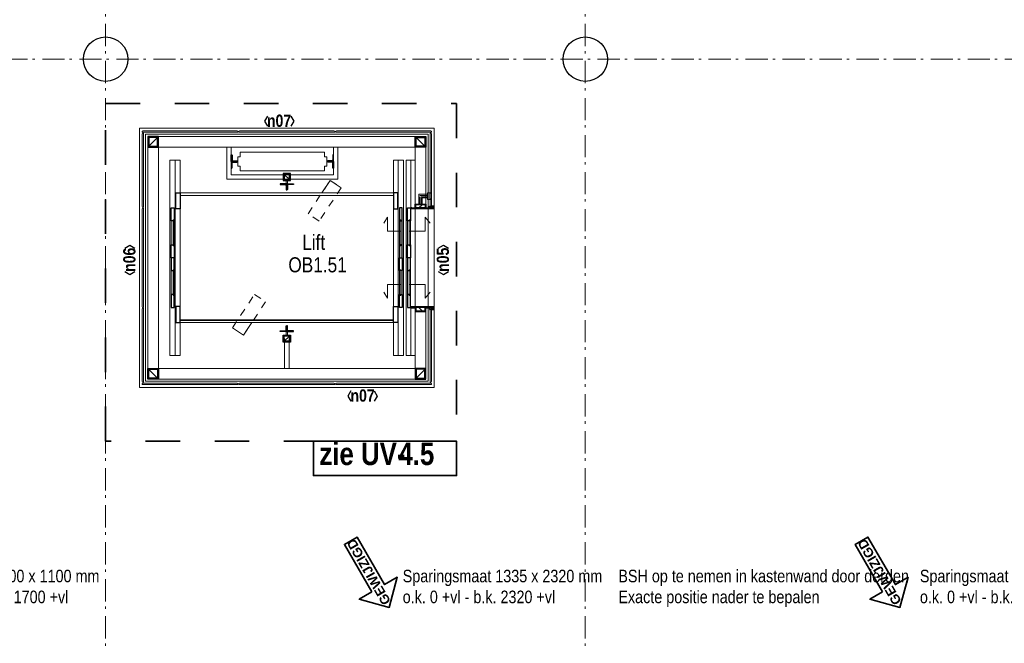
# Model space of a CAD drawing. Header units: millimetres. Extents: x 274611 to 571164, y 158736 to 298905.
# Tile 109 of 172: x 543452 to 554536, y 175357 to 182377. Entities that reach past the tile are written whole.
import ezdxf
from ezdxf.enums import TextEntityAlignment as Align

# ---------------------------------------------------------------- set-up
doc = ezdxf.new("R2010")
doc.units = ezdxf.units.MM
doc.header["$LTSCALE"] = 400
doc.header["$PDMODE"] = 1
doc.header["$PDSIZE"] = 15
for name, pattern in [('STYLE_01', [0.416641, 0.208282, -0.208359]), ('STYLE_06', [1.041641, 0.625, -0.208282, 0.069427, -0.138931]), ('STYLE_21', [0.138889, 0.069444, -0.069444]), ('STYLE_22', [1.944444, 0.972222, -0.972222])]:
    doc.linetypes.add(name, pattern=pattern)
for name, color, linetype, lineweight in [('Binnenkozijnen', 140, 'Continuous', 15), ('Buitenkozijnen', 140, 'Continuous', 15), ('Fragmentaanduiding', 1, 'STYLE_22', 35), ('Kozijnmerken', 43, 'Continuous', 9), ('Lijn-afbreek', 140, 'STYLE_06', 15), ('mat-afdichting', 9, 'Continuous', 5), ('mat-beton (ihwg)', 5, 'Continuous', 25), ('mat-glas-hor', 5, 'Continuous', 15), ('mat-glas-vert', 5, 'Continuous', 15), ('mat-naaldhout', 140, 'Continuous', 15), ('mat-scheidingswand-horizontaal', 5, 'Continuous', 25), ('mat-staal', 5, 'Continuous', 25), ('mat-staal_zink', 140, 'Continuous', 15), ('None', 7, 'Continuous', 9), ('Ruimtenummers', 5, 'Continuous', 25), ('Tekst', 140, 'Continuous', 15), ('Wijzigingspijlen', 43, 'Continuous', 9)]:
    doc.layers.add(name, color=color, linetype=linetype, lineweight=lineweight)
doc.styles.add('Abadi MT Condensed Light', font='txt', dxfattribs={"height": 176.388889})
doc.styles.add('Arial (bold)', font='arialbd.ttf', dxfattribs={"height": 132.291667})
doc.styles.add('Arial Narrow', font='ARIALN.TTF', dxfattribs={"height": 222.25})
doc.styles.add('Arial Narrow (bold)', font='ARIALNB.TTF', dxfattribs={"height": 172.861111})
doc.styles.get("Standard").update_dxf_attribs({"font": 'arial.ttf'})

# ---------------------------------------------------------------- blocks, each defined once
blk = doc.blocks.new('Kolom O 500')
at = {"layer": 'mat-beton (ihwg)', "lineweight": 25}
blk.add_circle((0, 0), 250, dxfattribs=at)
blk = doc.blocks.new('Kozijnmerk 50')
at = {"layer": 'Kozijnmerken', "color": 92, "linetype": 'Continuous', "lineweight": 25}
for points in [[(-132, 51), (-165, -6), (-132, -62)], [(132, 51), (165, -6), (132, -62)]]:
    blk.add_lwpolyline(points, dxfattribs=at)
at = {"layer": 'None', "color": 43, "style": 'Arial Narrow (bold)'}
blk.add_attdef('merk', text='', height=138, dxfattribs=at).set_placement((0, 0), align=Align.MIDDLE_CENTER)
blk = doc.blocks.new('Fragment')
at = {"layer": 'Fragmentaanduiding', "linetype": 'Continuous', "lineweight": 35}
blk.add_lwpolyline([(-774, 197), (838, 197), (838, -190), (-774, -190)], close=True, dxfattribs=at)
at = {"layer": 'Fragmentaanduiding', "insert": (-707, 182), "char_height": 254, "attachment_point": 1, "style": 'Arial Narrow (bold)'}
blk.add_mtext('zie UV-', dxfattribs=at)
at = {"layer": 'Fragmentaanduiding', "style": 'Arial Narrow (bold)'}
blk.add_attdef('Fragment', text='', height=254, dxfattribs=at).set_placement((183, 182), align=Align.TOP_LEFT)
at = {"layer": 'None', "color": 0, "flags": 1}
blk.add_attdef('Detail', (-774, -647), '', height=254, dxfattribs=at)
blk = doc.blocks.new('*X1390')
at = {"layer": 'None', "lineweight": 9}
blk.add_line((-6, -6), (-2, -2), dxfattribs=at)
blk = doc.blocks.new('*U1391')
at = {"layer": 'None', "color": 92, "linetype": 'Continuous', "lineweight": 25, "flags": 128}
blk.add_lwpolyline([(-6, -6), (-6, 14), (-5, 14, -0.4142136), (-3, 12), (-3, 0.5, 0.4142136), (0.5, -3), (12, -3, -0.4142136), (14, -5), (14, -6)], format="xyb", close=True, dxfattribs=at)
at = {"layer": 'None', "color": 92}
blk.add_blockref('*X1390', (0, 0), dxfattribs=at)
blk = doc.blocks.new('*X1312')
at = {"layer": 'None', "lineweight": 9}
blk.add_line((-25, -25), (25, 25), dxfattribs=at)
blk = doc.blocks.new('Kolom [] 120x50')
at = {"layer": 'mat-staal', "lineweight": 25}
for points in [[(-60, 25), (60, 25), (60, -25), (-60, -25)], [(-54, 19), (54, 19), (54, -19), (-54, -19)]]:
    blk.add_lwpolyline(points, close=True, dxfattribs=at)
at = {"layer": 'mat-staal'}
blk.add_blockref('*X1312', (0, 0), dxfattribs=at)
blk = doc.blocks.new('*X1392')
at = {"layer": 'None', "lineweight": 25}
blk.add_line((39727, -21791), (39735, -21783), dxfattribs=at)
blk = doc.blocks.new('*X1393')
at = {"layer": 'None', "lineweight": 9}
for p, q in [((7, 7), (9, 9)), ((-9, -9), (-7, -7))]:
    blk.add_line(p, q, dxfattribs=at)
blk = doc.blocks.new('*U1394')
at = {"layer": 'mat-staal', "lineweight": 25, "flags": 128}
for points in [[(-6.5, 10, 0.4142136), (-10, 6.5), (-10, -6.5, 0.4142136), (-6.5, -10), (6.5, -10, 0.4142136), (10, -6.5), (10, 6.5, 0.4142136), (6.5, 10)], [(-6.5, 7, 0.4142136), (-7, 6.5), (-7, -6.5, 0.4142136), (-6.5, -7), (6.5, -7, 0.4142136), (7, -6.5), (7, 6.5, 0.4142136), (6.5, 7)]]:
    blk.add_lwpolyline(points, format="xyb", close=True, dxfattribs=at)
at = {"layer": 'mat-staal'}
blk.add_blockref('*X1393', (0, 0), dxfattribs=at)
blk = doc.blocks.new('*U1395')
at = {"layer": 'None', "color": 43, "linetype": 'STYLE_21', "lineweight": 9}
for p, q in [((39683, -21782), (39681, -21780)), ((39686, -21782), (39688, -21780))]:
    blk.add_line(p, q, dxfattribs=at)
at = {"layer": 'None', "color": 43, "linetype": 'Continuous', "lineweight": 9}
blk.add_line((39688, -21780), (39681, -21780), dxfattribs=at)
at = {"layer": 'None', "color": 43, "linetype": 'STYLE_21', "lineweight": 9}
blk.add_lwpolyline([(39686, -21791), (39686, -21782), (39683, -21782), (39683, -21791)], close=True, dxfattribs=at)
blk = doc.blocks.new('*U1396')
at = {"layer": 'None', "color": 43, "linetype": 'STYLE_21', "lineweight": 9}
for p, q in [((39725, -21761), (39722, -21759)), ((39727, -21761), (39730, -21759))]:
    blk.add_line(p, q, dxfattribs=at)
at = {"layer": 'None', "color": 43, "linetype": 'Continuous', "lineweight": 9}
blk.add_line((39730, -21759), (39722, -21759), dxfattribs=at)
at = {"layer": 'None', "color": 43, "linetype": 'STYLE_21', "lineweight": 9}
blk.add_lwpolyline([(39727, -21791), (39727, -21761), (39725, -21761), (39725, -21791)], close=True, dxfattribs=at)
blk = doc.blocks.new('*X1397')
at = {"layer": 'None', "lineweight": 5}
blk.add_line((39700, -21773), (39700, -20946), dxfattribs=at)
blk = doc.blocks.new('*U1398')
at = {"layer": 'None', "color": 43, "linetype": 'STYLE_01', "lineweight": 9}
for p, q in [((39716, -21613), (39696, -21613)), ((39716, -21688), (39696, -21688))]:
    blk.add_line(p, q, dxfattribs=at)
at = {"layer": 'None', "color": 140, "linetype": 'Continuous', "lineweight": 15}
for p, q in [((39696, -21688), (39696, -21613)), ((39716, -21688), (39716, -21613))]:
    blk.add_line(p, q, dxfattribs=at)
blk.add_lwpolyline([(39696, -21688), (39668, -21688), (39668, -21613), (39696, -21613)], dxfattribs=at)
blk = doc.blocks.new('*U1399')
at = {"layer": 'mat-glas-hor', "color": 92, "lineweight": 25}
for points in [[(39446, -21930), (39446, -21785), (39478, -21785), (39478, -21930)], [(39446, -22345), (39446, -22200), (39478, -22200), (39478, -22345)]]:
    blk.add_lwpolyline(points, close=True, dxfattribs=at)
at = {"layer": 'mat-glas-vert', "lineweight": 15}
blk.add_lwpolyline([(39465, -21920), (39465, -22210), (39477, -22210), (39477, -21920)], close=True, dxfattribs=at)
at = {"layer": 'None', "color": 43, "linetype": 'Continuous', "lineweight": 9}
for p, q in [((39446, -21930), (39446, -22200)), ((39478, -21930), (39478, -22200))]:
    blk.add_line(p, q, dxfattribs=at)
blk = doc.blocks.new('*U1400')
at = {"layer": 'Binnenkozijnen', "color": 43, "linetype": 'STYLE_01', "lineweight": 9}
blk.add_lwpolyline([(37599, -23216), (37474, -23133), (37722, -22758), (37847, -22840)], close=True, dxfattribs=at)
at = {"layer": 'Binnenkozijnen', "color": 43, "linetype": 'Continuous', "lineweight": 9}
blk.add_lwpolyline([(37512, -23075), (37474, -23133), (37599, -23216), (37692, -23075)], dxfattribs=at)
blk = doc.blocks.new('*U1401')
at = {"layer": 'Binnenkozijnen', "color": 43, "linetype": 'STYLE_01', "lineweight": 9}
blk.add_lwpolyline([(38574, -21474), (38699, -21557), (38450, -21932), (38325, -21850)], close=True, dxfattribs=at)
at = {"layer": 'Binnenkozijnen', "color": 43, "linetype": 'Continuous', "lineweight": 9}
blk.add_lwpolyline([(38660, -21615), (38699, -21557), (38574, -21474), (38480, -21615)], dxfattribs=at)
blk = doc.blocks.new('*X1402')
at = {"layer": 'None', "lineweight": 5}
blk.add_line((39286, -23050), (36886, -23050), dxfattribs=at)
blk = doc.blocks.new('*X354')
at = {"layer": 'None', "lineweight": 9}
blk.add_line((-60, -60), (60, 60), dxfattribs=at)
blk = doc.blocks.new('Kolom [] 120')
at = {"layer": 'mat-staal', "lineweight": 25}
for points in [[(-60, 60), (60, 60), (60, -60), (-60, -60)], [(-50, 50), (50, 50), (50, -50), (-50, -50)]]:
    blk.add_lwpolyline(points, close=True, dxfattribs=at)
at = {"layer": 'mat-staal'}
blk.add_blockref('*X354', (0, 0), dxfattribs=at)
blk = doc.blocks.new('*U1403')
at = {"layer": 'mat-glas-hor', "color": 92, "lineweight": 25}
for points in [[(39386, -21930), (39386, -21785), (39354, -21785), (39354, -21930)], [(39386, -22345), (39386, -22200), (39354, -22200), (39354, -22345)]]:
    blk.add_lwpolyline(points, close=True, dxfattribs=at)
at = {"layer": 'mat-glas-vert', "lineweight": 15}
blk.add_lwpolyline([(39368, -21920), (39368, -22210), (39356, -22210), (39356, -21920)], close=True, dxfattribs=at)
at = {"layer": 'None', "color": 43, "linetype": 'Continuous', "lineweight": 9}
for p, q in [((39354, -21930), (39354, -22200)), ((39386, -21930), (39386, -22200))]:
    blk.add_line(p, q, dxfattribs=at)
blk = doc.blocks.new('*X1404')
at = {"layer": 'None', "lineweight": 9}
blk.add_line((-6, -6), (-2, -2), dxfattribs=at)
blk = doc.blocks.new('*U1405')
at = {"layer": 'None', "color": 92, "linetype": 'Continuous', "lineweight": 25, "flags": 128}
blk.add_lwpolyline([(-6, -6), (-6, 14), (-5, 14, -0.4142136), (-3, 12), (-3, 0.5, 0.4142136), (0.5, -3), (12, -3, -0.4142136), (14, -5), (14, -6)], format="xyb", close=True, dxfattribs=at)
at = {"layer": 'None', "color": 92}
blk.add_blockref('*X1404', (0, 0), dxfattribs=at)
blk = doc.blocks.new('*X1406')
at = {"layer": 'None', "lineweight": 9}
for p, q in [((7, 7), (9, 9)), ((-9, -9), (-7, -7))]:
    blk.add_line(p, q, dxfattribs=at)
blk = doc.blocks.new('*U1407')
at = {"layer": 'mat-staal', "lineweight": 25, "flags": 128}
for points in [[(-6.5, 10, 0.4142136), (-10, 6.5), (-10, -6.5, 0.4142136), (-6.5, -10), (6.5, -10, 0.4142136), (10, -6.5), (10, 6.5, 0.4142136), (6.5, 10)], [(-6.5, 7, 0.4142136), (-7, 6.5), (-7, -6.5, 0.4142136), (-6.5, -7), (6.5, -7, 0.4142136), (7, -6.5), (7, 6.5, 0.4142136), (6.5, 7)]]:
    blk.add_lwpolyline(points, format="xyb", close=True, dxfattribs=at)
at = {"layer": 'mat-staal'}
blk.add_blockref('*X1406', (0, 0), dxfattribs=at)
blk = doc.blocks.new('*U1408')
at = {"layer": 'None', "color": 43, "linetype": 'STYLE_21', "lineweight": 9}
for p, q in [((39683, -22907), (39681, -22910)), ((39686, -22907), (39688, -22910))]:
    blk.add_line(p, q, dxfattribs=at)
at = {"layer": 'None', "color": 43, "linetype": 'Continuous', "lineweight": 9}
blk.add_line((39688, -22910), (39681, -22910), dxfattribs=at)
at = {"layer": 'None', "color": 43, "linetype": 'STYLE_21', "lineweight": 9}
blk.add_lwpolyline([(39686, -22899), (39686, -22907), (39683, -22907), (39683, -22899)], close=True, dxfattribs=at)
blk = doc.blocks.new('*U1409')
at = {"layer": 'None', "color": 43, "linetype": 'STYLE_21', "lineweight": 9}
for p, q in [((39725, -22928), (39722, -22931)), ((39727, -22928), (39730, -22931))]:
    blk.add_line(p, q, dxfattribs=at)
at = {"layer": 'None', "color": 43, "linetype": 'Continuous', "lineweight": 9}
blk.add_line((39730, -22931), (39722, -22931), dxfattribs=at)
at = {"layer": 'None', "color": 43, "linetype": 'STYLE_21', "lineweight": 9}
blk.add_lwpolyline([(39727, -22899), (39727, -22928), (39725, -22928), (39725, -22899)], close=True, dxfattribs=at)
blk = doc.blocks.new('*X1410')
at = {"layer": 'None', "lineweight": 5}
blk.add_line((39700, -23744), (39700, -22917), dxfattribs=at)
blk = doc.blocks.new('*U1411')
at = {"layer": 'mat-glas-hor', "color": 92, "lineweight": 25}
for points in [[(39446, -22345), (39446, -22490), (39478, -22490), (39478, -22345)], [(39446, -22760), (39446, -22905), (39478, -22905), (39478, -22760)]]:
    blk.add_lwpolyline(points, close=True, dxfattribs=at)
at = {"layer": 'mat-glas-vert', "lineweight": 15}
blk.add_lwpolyline([(39465, -22770), (39465, -22480), (39477, -22480), (39477, -22770)], close=True, dxfattribs=at)
at = {"layer": 'None', "color": 43, "linetype": 'Continuous', "lineweight": 9}
for p, q in [((39446, -22760), (39446, -22490)), ((39478, -22760), (39478, -22490))]:
    blk.add_line(p, q, dxfattribs=at)
blk = doc.blocks.new('*U1412')
at = {"layer": 'mat-glas-hor', "color": 92, "lineweight": 25}
for points in [[(39386, -22345), (39386, -22490), (39354, -22490), (39354, -22345)], [(39386, -22760), (39386, -22905), (39354, -22905), (39354, -22760)]]:
    blk.add_lwpolyline(points, close=True, dxfattribs=at)
at = {"layer": 'mat-glas-vert', "lineweight": 15}
blk.add_lwpolyline([(39368, -22770), (39368, -22480), (39356, -22480), (39356, -22770)], close=True, dxfattribs=at)
at = {"layer": 'None', "color": 43, "linetype": 'Continuous', "lineweight": 9}
for p, q in [((39354, -22760), (39354, -22490)), ((39386, -22760), (39386, -22490))]:
    blk.add_line(p, q, dxfattribs=at)
blk = doc.blocks.new('*U1413')
at = {"layer": 'mat-glas-hor', "color": 92, "lineweight": 25}
for points in [[(36786, -21930), (36786, -21785), (36818, -21785), (36818, -21930)], [(36786, -22345), (36786, -22200), (36818, -22200), (36818, -22345)]]:
    blk.add_lwpolyline(points, close=True, dxfattribs=at)
at = {"layer": 'mat-glas-vert', "lineweight": 15}
blk.add_lwpolyline([(36805, -21920), (36805, -22210), (36817, -22210), (36817, -21920)], close=True, dxfattribs=at)
at = {"layer": 'None', "color": 43, "linetype": 'Continuous', "lineweight": 9}
for p, q in [((36786, -21930), (36786, -22200)), ((36818, -21930), (36818, -22200))]:
    blk.add_line(p, q, dxfattribs=at)
blk = doc.blocks.new('*U1414')
at = {"layer": 'mat-glas-hor', "color": 92, "lineweight": 25}
for points in [[(36786, -22345), (36786, -22490), (36818, -22490), (36818, -22345)], [(36786, -22760), (36786, -22905), (36818, -22905), (36818, -22760)]]:
    blk.add_lwpolyline(points, close=True, dxfattribs=at)
at = {"layer": 'mat-glas-vert', "lineweight": 15}
blk.add_lwpolyline([(36805, -22770), (36805, -22480), (36817, -22480), (36817, -22770)], close=True, dxfattribs=at)
at = {"layer": 'None', "color": 43, "linetype": 'Continuous', "lineweight": 9}
for p, q in [((36786, -22760), (36786, -22490)), ((36818, -22760), (36818, -22490))]:
    blk.add_line(p, q, dxfattribs=at)
blk = doc.blocks.new('*U1415')
at = {"layer": 'None', "color": 140, "linetype": 'Continuous', "lineweight": 15}
blk.add_lwpolyline([(37562, -21208), (37562, -21156), (38511, -21156), (38511, -21208), (38536, -21208), (38536, -21313), (38511, -21313), (38511, -21366), (37562, -21366), (37562, -21313), (37536, -21313), (37536, -21208)], close=True, dxfattribs=at)
blk = doc.blocks.new('*X1416')
at = {"layer": 'None', "lineweight": 9}
blk.add_line((-18, -18), (-9, -9), dxfattribs=at)
blk = doc.blocks.new('*U1417')
at = {"layer": 'None', "color": 92, "linetype": 'Continuous', "lineweight": 25, "flags": 128}
blk.add_lwpolyline([(-17.8, -22.8), (-17.8, 52.2), (-13.8, 52.2, -0.4142136), (-9.8, 48.2), (-9.8, -6.8, 0.4142136), (-1.8, -14.8), (43.2, -14.8, -0.4142136), (47.2, -18.8), (47.2, -22.8)], format="xyb", close=True, dxfattribs=at)
at = {"layer": 'None', "color": 92}
blk.add_blockref('*X1416', (0, 0), dxfattribs=at)
blk = doc.blocks.new('*X1418')
at = {"layer": 'None', "lineweight": 9}
blk.add_line((-18, -18), (-9, -9), dxfattribs=at)
blk = doc.blocks.new('*U1419')
at = {"layer": 'None', "color": 92, "linetype": 'Continuous', "lineweight": 25, "flags": 128}
blk.add_lwpolyline([(-17.8, -22.8), (-17.8, 52.2), (-13.8, 52.2, -0.4142136), (-9.8, 48.2), (-9.8, -6.8, 0.4142136), (-1.8, -14.8), (43.2, -14.8, -0.4142136), (47.2, -18.8), (47.2, -22.8)], format="xyb", close=True, dxfattribs=at)
at = {"layer": 'None', "color": 92}
blk.add_blockref('*X1418', (0, 0), dxfattribs=at)
blk = doc.blocks.new('*U1420')
at = {"layer": 'mat-staal', "xscale": -1}
blk.add_blockref('*U1417', (38593, -21238), dxfattribs=at)
at = {"layer": 'mat-staal', "rotation": 179.9999976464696}
blk.add_blockref('*U1419', (38593, -21284), dxfattribs=at)
blk = doc.blocks.new('*U1421')
at = {"layer": 'mat-staal'}
blk.add_blockref('*U1420', (0, 0), dxfattribs=at)
blk = doc.blocks.new('*X1422')
at = {"layer": 'None', "lineweight": 9}
blk.add_line((-18, -18), (-9, -9), dxfattribs=at)
blk = doc.blocks.new('*U1423')
at = {"layer": 'None', "color": 92, "linetype": 'Continuous', "lineweight": 25, "flags": 128}
blk.add_lwpolyline([(-17.8, -22.8), (-17.8, 52.2), (-13.8, 52.2, -0.4142136), (-9.8, 48.2), (-9.8, -6.8, 0.4142136), (-1.8, -14.8), (43.2, -14.8, -0.4142136), (47.2, -18.8), (47.2, -22.8)], format="xyb", close=True, dxfattribs=at)
at = {"layer": 'None', "color": 92}
blk.add_blockref('*X1422', (0, 0), dxfattribs=at)
blk = doc.blocks.new('*X1424')
at = {"layer": 'None', "lineweight": 9}
blk.add_line((-18, -18), (-9, -9), dxfattribs=at)
blk = doc.blocks.new('*U1425')
at = {"layer": 'None', "color": 92, "linetype": 'Continuous', "lineweight": 25, "flags": 128}
blk.add_lwpolyline([(-17.8, -22.8), (-17.8, 52.2), (-13.8, 52.2, -0.4142136), (-9.8, 48.2), (-9.8, -6.8, 0.4142136), (-1.8, -14.8), (43.2, -14.8, -0.4142136), (47.2, -18.8), (47.2, -22.8)], format="xyb", close=True, dxfattribs=at)
at = {"layer": 'None', "color": 92}
blk.add_blockref('*X1424', (0, 0), dxfattribs=at)
blk = doc.blocks.new('*U1426')
at = {"layer": 'mat-staal', "rotation": 359.9999976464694}
blk.add_blockref('*U1423', (37479, -21238), dxfattribs=at)
at = {"layer": 'mat-staal', "xscale": -1, "rotation": 179.9999999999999}
blk.add_blockref('*U1425', (37479, -21284), dxfattribs=at)
blk = doc.blocks.new('*U1427')
at = {"layer": 'mat-staal'}
blk.add_blockref('*U1426', (0, 0), dxfattribs=at)
blk = doc.blocks.new('*X1428')
at = {"layer": 'None', "lineweight": 9}
blk.add_line((-18, -18), (-9, -9), dxfattribs=at)
blk = doc.blocks.new('*U1429')
at = {"layer": 'None', "color": 92, "linetype": 'Continuous', "lineweight": 25, "flags": 128}
blk.add_lwpolyline([(-17.8, -22.8), (-17.8, 52.2), (-13.8, 52.2, -0.4142136), (-9.8, 48.2), (-9.8, -6.8, 0.4142136), (-1.8, -14.8), (43.2, -14.8, -0.4142136), (47.2, -18.8), (47.2, -22.8)], format="xyb", close=True, dxfattribs=at)
at = {"layer": 'None', "color": 92}
blk.add_blockref('*X1428', (0, 0), dxfattribs=at)
blk = doc.blocks.new('*X1430')
at = {"layer": 'None', "lineweight": 9}
blk.add_line((-18, -18), (-9, -9), dxfattribs=at)
blk = doc.blocks.new('*U1431')
at = {"layer": 'None', "color": 92, "linetype": 'Continuous', "lineweight": 25, "flags": 128}
blk.add_lwpolyline([(-17.8, -22.8), (-17.8, 52.2), (-13.8, 52.2, -0.4142136), (-9.8, 48.2), (-9.8, -6.8, 0.4142136), (-1.8, -14.8), (43.2, -14.8, -0.4142136), (47.2, -18.8), (47.2, -22.8)], format="xyb", close=True, dxfattribs=at)
at = {"layer": 'None', "color": 92}
blk.add_blockref('*X1430', (0, 0), dxfattribs=at)
blk = doc.blocks.new('*U1432')
at = {"layer": 'mat-staal', "xscale": -1, "rotation": 90.00000235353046}
blk.add_blockref('*U1431', (38063, -21532), dxfattribs=at)
at = {"layer": 'mat-staal', "rotation": 270}
blk.add_blockref('*U1429', (38109, -21532), dxfattribs=at)
blk = doc.blocks.new('*U1433')
at = {"layer": 'mat-staal'}
blk.add_blockref('*U1432', (0, 0), dxfattribs=at)
blk = doc.blocks.new('*X356')
at = {"layer": 'None', "lineweight": 9}
blk.add_line((-40, -40), (40, 40), dxfattribs=at)
blk = doc.blocks.new('Kolom [] 080')
at = {"layer": 'mat-staal', "lineweight": 25}
for points in [[(-40, 40), (40, 40), (40, -40), (-40, -40)], [(-30, 30), (30, 30), (30, -30), (-30, -30)]]:
    blk.add_lwpolyline(points, close=True, dxfattribs=at)
at = {"layer": 'mat-staal'}
blk.add_blockref('*X356', (0, 0), dxfattribs=at)
blk = doc.blocks.new('*U1434')
at = {"layer": 'None', "color": 43, "linetype": 'Continuous', "lineweight": 9}
blk.add_lwpolyline([(38078, -21475), (38094, -21475), (38094, -21514), (38078, -21514)], close=True, dxfattribs=at)
at = {"layer": 'Lijn-afbreek', "color": 7, "xscale": -1}
blk.add_blockref('Kolom [] 080', (38086, -21435), dxfattribs=at)
at = {"layer": 'mat-staal'}
blk.add_blockref('*U1433', (0, 0), dxfattribs=at)
blk = doc.blocks.new('*U1435')
at = {"layer": 'None', "color": 140, "linetype": 'Continuous', "lineweight": 15}
blk.add_lwpolyline([(37562, -21208), (37562, -21156), (38511, -21156), (38511, -21208), (38536, -21208), (38536, -21313), (38511, -21313), (38511, -21366), (37562, -21366), (37562, -21313), (37536, -21313), (37536, -21208)], close=True, dxfattribs=at)
blk = doc.blocks.new('*X1436')
at = {"layer": 'None', "lineweight": 9}
blk.add_line((-18, -18), (-9, -9), dxfattribs=at)
blk = doc.blocks.new('*U1437')
at = {"layer": 'None', "color": 92, "linetype": 'Continuous', "lineweight": 25, "flags": 128}
blk.add_lwpolyline([(-17.8, -22.8), (-17.8, 52.2), (-13.8, 52.2, -0.4142136), (-9.8, 48.2), (-9.8, -6.8, 0.4142136), (-1.8, -14.8), (43.2, -14.8, -0.4142136), (47.2, -18.8), (47.2, -22.8)], format="xyb", close=True, dxfattribs=at)
at = {"layer": 'None', "color": 92}
blk.add_blockref('*X1436', (0, 0), dxfattribs=at)
blk = doc.blocks.new('*X1438')
at = {"layer": 'None', "lineweight": 9}
blk.add_line((-18, -18), (-9, -9), dxfattribs=at)
blk = doc.blocks.new('*U1439')
at = {"layer": 'None', "color": 92, "linetype": 'Continuous', "lineweight": 25, "flags": 128}
blk.add_lwpolyline([(-17.8, -22.8), (-17.8, 52.2), (-13.8, 52.2, -0.4142136), (-9.8, 48.2), (-9.8, -6.8, 0.4142136), (-1.8, -14.8), (43.2, -14.8, -0.4142136), (47.2, -18.8), (47.2, -22.8)], format="xyb", close=True, dxfattribs=at)
at = {"layer": 'None', "color": 92}
blk.add_blockref('*X1438', (0, 0), dxfattribs=at)
blk = doc.blocks.new('*U1440')
at = {"layer": 'mat-staal', "rotation": 89.99999304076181}
blk.add_blockref('*U1439', (38063, -23158), dxfattribs=at)
at = {"layer": 'mat-staal', "xscale": -1, "rotation": 269.9999953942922}
blk.add_blockref('*U1437', (38109, -23158), dxfattribs=at)
blk = doc.blocks.new('*U1441')
at = {"layer": 'mat-staal'}
blk.add_blockref('*U1440', (0, 0), dxfattribs=at)
blk = doc.blocks.new('*U1442')
at = {"layer": 'None', "color": 43, "linetype": 'Continuous', "lineweight": 9}
blk.add_lwpolyline([(38078, -23215), (38094, -23215), (38094, -23176), (38078, -23176)], close=True, dxfattribs=at)
at = {"layer": 'Lijn-afbreek', "color": 7, "rotation": 179.9999953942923}
blk.add_blockref('Kolom [] 080', (38086, -23255), dxfattribs=at)
at = {"layer": 'mat-staal'}
blk.add_blockref('*U1441', (0, 0), dxfattribs=at)
blk = doc.blocks.new('*U1443')
at = {"layer": 'Binnenkozijnen', "color": 140, "linetype": 'Continuous', "lineweight": 15}
for p, q in [((36641, -20980), (39531, -20980)), ((36521, -23590), (36521, -21100)), ((36641, -21100), (39531, -21100)), ((36641, -23590), (36641, -21100)), ((39531, -21100), (39531, -21795)), ((39651, -21100), (39651, -21795)), ((39531, -23590), (39531, -22895)), ((39651, -23590), (39651, -22895)), ((36641, -23590), (39531, -23590)), ((36641, -23710), (39531, -23710))]:
    blk.add_line(p, q, dxfattribs=at)
at = {"layer": 'Binnenkozijnen', "color": 8, "linetype": 'Continuous', "lineweight": 5}
for p, q in [((37411, -21100), (37411, -21460)), ((37411, -21100), (37461, -21100)), ((37461, -21100), (37461, -21410)), ((38661, -21100), (38611, -21100)), ((38611, -21410), (38611, -21100)), ((38661, -21460), (38661, -21100)), ((37411, -21460), (38661, -21460)), ((37461, -21410), (38611, -21410)), ((38061, -23590), (38061, -23255)), ((38111, -23590), (38111, -23255)), ((38111, -23590), (38061, -23590))]:
    blk.add_line(p, q, dxfattribs=at)
at = {"layer": 'mat-afdichting', "lineweight": 5}
for points in [[(39696, -21763), (39719, -21763), (39719, -21783), (39696, -21783)], [(39696, -22907), (39719, -22907), (39719, -22927), (39696, -22927)]]:
    blk.add_lwpolyline(points, close=True, dxfattribs=at)
at = {"layer": 'mat-glas-hor', "lineweight": 15}
for points in [[(37528, -20917), (37536, -20920), (37536, -20930), (37528, -20933), (36466, -20933), (36458, -20930), (36458, -20920), (36466, -20917)], [(37555, -20917), (37547, -20920), (37547, -20930), (37555, -20933), (38617, -20933), (38625, -20930), (38625, -20920), (38617, -20917)], [(38644, -20917), (38636, -20920), (38636, -20930), (38644, -20933), (39706, -20933), (39714, -20930), (39714, -20920), (39706, -20917)], [(36886, -21645), (39286, -21645), (39286, -21615), (36886, -21615)], [(36886, -23045), (39286, -23045), (39286, -23075), (36886, -23075)], [(37528, -23773), (37536, -23770), (37536, -23760), (37528, -23757), (36466, -23757), (36458, -23760), (36458, -23770), (36466, -23773)], [(37555, -23773), (37547, -23770), (37547, -23760), (37555, -23757), (38617, -23757), (38625, -23760), (38625, -23770), (38617, -23773)], [(38644, -23773), (38636, -23770), (38636, -23760), (38644, -23757), (39706, -23757), (39714, -23760), (39714, -23770), (39706, -23773)]]:
    blk.add_lwpolyline(points, close=True, dxfattribs=at)
at = {"layer": 'mat-glas-vert', "lineweight": 15}
for points in [[(36458, -21768), (36461, -21776), (36471, -21776), (36474, -21768), (36474, -20951), (36471, -20943), (36461, -20943), (36458, -20951)], [(39714, -21768), (39711, -21776), (39701, -21776), (39698, -21768), (39698, -20951), (39701, -20943), (39711, -20943), (39714, -20951)], [(36458, -22896), (36461, -22904), (36471, -22904), (36474, -22896), (36474, -21794), (36471, -21786), (36461, -21786), (36458, -21794)], [(36458, -22922), (36461, -22914), (36471, -22914), (36474, -22922), (36474, -23739), (36471, -23747), (36461, -23747), (36458, -23739)], [(39714, -22922), (39711, -22914), (39701, -22914), (39698, -22922), (39698, -23739), (39701, -23747), (39711, -23747), (39714, -23739)]]:
    blk.add_lwpolyline(points, close=True, dxfattribs=at)
at = {"layer": 'mat-glas-vert', "color": 43, "linetype": 'STYLE_21', "lineweight": 9, "flags": 128}
for points in [[(39698, -21615), (39701, -21618), (39711, -21618), (39714, -21615)], [(39711, -21683), (39701, -21683), (39698, -21686)], [(39714, -21686), (39711, -21683)]]:
    blk.add_lwpolyline(points, dxfattribs=at)
at = {"layer": 'mat-staal', "color": 8, "lineweight": 5}
for points in [[(36886, -23445), (36771, -23445), (36771, -21245), (36886, -21245)], [(39286, -23445), (39401, -23445), (39401, -21245), (39286, -21245)]]:
    blk.add_lwpolyline(points, close=True, dxfattribs=at)
at = {"layer": 'mat-staal', "color": 43, "lineweight": 9}
for points in [[(36831, -23445), (36771, -23445), (36771, -21245), (36831, -21245)], [(39341, -23445), (39401, -23445), (39401, -21245), (39341, -21245)], [(39446, -21785), (39446, -22905), (39481, -22905), (39481, -23445), (39431, -23445), (39431, -21245), (39481, -21245), (39481, -21785)]]:
    blk.add_lwpolyline(points, close=True, dxfattribs=at)
at = {"layer": 'mat-staal', "lineweight": 25}
for points in [[(39486, -21783), (39536, -21783), (39536, -21791), (39486, -21791)], [(39646, -21783), (39741, -21783), (39741, -21791), (39646, -21791)], [(39486, -22907), (39536, -22907), (39536, -22899), (39486, -22899)], [(39646, -22907), (39741, -22907), (39741, -22899), (39646, -22899)]]:
    blk.add_lwpolyline(points, close=True, dxfattribs=at)
at = {"layer": 'mat-staal_zink', "lineweight": 15}
for p, q in [((39480, -21779), (39480, -21795)), ((39493, -21779), (39480, -21779)), ((39480, -21795), (39746, -21795)), ((39483, -21782), (39483, -21792)), ((39493, -21782), (39483, -21782)), ((39483, -21792), (39743, -21792)), ((39493, -21779), (39493, -21782)), ((39746, -21759), (39720, -21759)), ((39743, -21762), (39720, -21762)), ((39743, -21792), (39743, -21762)), ((39746, -21795), (39746, -21759)), ((39480, -22895), (39480, -22911)), ((39746, -22895), (39480, -22895)), ((39480, -22911), (39493, -22911)), ((39483, -22898), (39483, -22908)), ((39743, -22898), (39483, -22898)), ((39483, -22908), (39493, -22908)), ((39493, -22911), (39493, -22908)), ((39720, -22928), (39743, -22928)), ((39720, -22931), (39746, -22931)), ((39743, -22928), (39743, -22898)), ((39746, -22931), (39746, -22895))]:
    blk.add_line(p, q, dxfattribs=at)
at = {"layer": 'None', "color": 43, "linetype": 'Continuous', "lineweight": 9}
for p, q in [((36426, -23805), (36426, -20885)), ((36426, -20885), (39746, -20885)), ((39746, -20885), (39746, -23805)), ((36496, -23735), (36496, -20955)), ((36496, -20955), (39676, -20955)), ((39676, -20955), (39676, -23735)), ((39746, -23805), (36426, -23805)), ((39676, -23735), (36496, -23735))]:
    blk.add_line(p, q, dxfattribs=at)
at = {"layer": 'None', "color": 8, "linetype": 'STYLE_01', "lineweight": 5}
for p, q in [((39584, -21741), (39584, -21643)), ((39668, -21643), (39584, -21643)), ((39599, -21741), (39599, -21658)), ((39668, -21658), (39599, -21658))]:
    blk.add_line(p, q, dxfattribs=at)
at = {"layer": 'None', "color": 43, "linetype": 'STYLE_01', "lineweight": 9}
for p, q in [((39698, -21613), (39698, -21615)), ((39698, -21686), (39698, -21688)), ((39714, -21613), (39714, -21615)), ((39714, -21686), (39714, -21688))]:
    blk.add_line(p, q, dxfattribs=at)
at = {"layer": 'None', "color": 8, "linetype": 'Continuous', "lineweight": 5}
blk.add_lwpolyline([(39531, -23445), (39431, -23445), (39431, -21245), (39531, -21245)], close=True, dxfattribs=at)
at = {"layer": 'None', "color": 92, "lineweight": 25}
for points in [[(36886, -21615), (36886, -21795), (36836, -21795), (36836, -21615)], [(39286, -21615), (39286, -21795), (39336, -21795), (39336, -21615)], [(36886, -23075), (36886, -22895), (36836, -22895), (36836, -23075)], [(39286, -23075), (39286, -22895), (39336, -22895), (39336, -23075)]]:
    blk.add_lwpolyline(points, close=True, dxfattribs=at)
at = {"layer": 'None', "color": 43, "linetype": 'Continuous', "lineweight": 9}
blk.add_lwpolyline([(39571, -21741), (39611, -21741), (39611, -21671), (39668, -21671), (39668, -21631), (39571, -21631)], close=True, dxfattribs=at)
at = {"layer": 'None', "color": 8, "lineweight": 5}
blk.add_lwpolyline([(39480, -22895), (39746, -22895), (39746, -21795), (39480, -21795)], close=True, dxfattribs=at)
at = {"layer": 'None', "lineweight": 9}
for points in [[(39367, -22045), (39218, -22045), (39218, -21890), (39179, -21957)], [(39468, -22045), (39644, -22045), (39644, -21890), (39698, -21957)], [(39367, -22645), (39218, -22645), (39218, -22800), (39179, -22733)], [(39468, -22645), (39644, -22645), (39644, -22800), (39698, -22733)]]:
    blk.add_lwpolyline(points, dxfattribs=at)
at = {"layer": 'Lijn-afbreek', "color": 7, "rotation": 180}
blk.add_blockref('Kolom [] 120x50', (39591, -21766), dxfattribs=at)
at = {"layer": 'Lijn-afbreek', "color": 7, "xscale": -1}
blk.add_blockref('Kolom [] 120x50', (39591, -22924), dxfattribs=at)
at = {"layer": 'mat-glas-hor'}
blk.add_blockref('*X1402', (0, 0), dxfattribs=at)
at = {"layer": 'mat-glas-vert'}
for name in ['*X1397', '*X1410']:
    blk.add_blockref(name, (0, 0), dxfattribs=at)
at = {"layer": 'mat-naaldhout', "color": 7, "rotation": 180}
blk.add_blockref('Kolom [] 120x50', (39591, -21766), dxfattribs=at)
at = {"layer": 'mat-naaldhout', "color": 7, "xscale": -1}
blk.add_blockref('Kolom [] 120x50', (39591, -22924), dxfattribs=at)
at = {"layer": 'mat-staal'}
for name in ['*U1421', '*U1427', '*X1392']:
    blk.add_blockref(name, (0, 0), dxfattribs=at)
at = {"layer": 'mat-staal', "color": 7, "xscale": -1}
for p, rotation in [((36581, -21040), 269.9999976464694), ((39591, -23650), 90)]:
    blk.add_blockref('Kolom [] 120', p, dxfattribs=dict(at, rotation=rotation))
at = {"layer": 'mat-staal', "color": 7}
for p, rotation in [((39591, -21040), 90), ((36581, -23650), 270.0000023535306)]:
    blk.add_blockref('Kolom [] 120', p, dxfattribs=dict(at, rotation=rotation))
at = {"layer": 'mat-staal'}
for name, p, rotation in [('*U1391', (39690, -21777), 90), ('*U1407', (39726, -22917), 180)]:
    blk.add_blockref(name, p, dxfattribs=dict(at, rotation=rotation))
at = {"layer": 'mat-staal', "xscale": -1}
blk.add_blockref('*U1394', (39726, -21773), dxfattribs=at)
at = {"layer": 'mat-staal', "xscale": -1, "rotation": 90}
blk.add_blockref('*U1405', (39690, -22913), dxfattribs=at)
at = {"layer": 'None', "color": 7}
for name in ['*U1434', '*U1442', '*U1415', '*U1435', '*U1401', '*U1398', '*U1413', '*U1403', '*U1399', '*U1395', '*U1396', '*U1414', '*U1412', '*U1411', '*U1400', '*U1408', '*U1409']:
    blk.add_blockref(name, (0, 0), dxfattribs=at)
blk = doc.blocks.new('Wijzigingspijl')
at = {"layer": 'None', "linetype": 'Continuous', "lineweight": 5}
blk.add_point((0, 0), dxfattribs=at)
at = {"layer": 'Wijzigingspijlen', "color": 1, "linetype": 'Continuous', "lineweight": 35}
blk.add_lwpolyline([(-82.5, -1485), (-247.5, -1485), (0, -1732.5), (247.5, -1485), (82.5, -1485), (82.5, -866.25), (-82.5, -866.25)], close=True, dxfattribs=at)
at = {"layer": 'Wijzigingspijlen', "color": 8, "insert": (0, -1271.25), "char_height": 105.833, "attachment_point": 5, "rotation": 90, "style": 'Arial (bold)'}
blk.add_mtext('GEWIJZIGD', dxfattribs=at)

msp = doc.modelspace()

# ---------------------------------------------------------------- linework, layer by layer
at = {"layer": 'Fragmentaanduiding', "lineweight": 35}
msp.add_lwpolyline([(544419.18474, 181431.95664), (548370.18474, 181431.95664), (548370.18474, 177631.95664), (544419.18474, 177631.95664)], close=True, dxfattribs=at)
at = {"layer": 'None', "color": 43, "linetype": 'STYLE_06', "lineweight": 9}
for p, q in [((544419.18474, 165411.95664), (544419.18474, 197657.5905)), ((549819.18474, 165411.95664), (549819.18474, 197657.5905)), ((570623.12537, 181931.95664), (536903.22474, 181931.95664))]:
    msp.add_line(p, q, dxfattribs=at)

# ---------------------------------------------------------------- block references
at = {"layer": 'Buitenkozijnen', "color": 7}
for p in [(544419.18474, 181931.95664), (549819.18474, 181931.95664)]:
    msp.add_blockref('Kolom O 500', p, dxfattribs=at)
at = {"layer": 'Fragmentaanduiding', "color": 7}
msp.add_blockref('Fragment', (547531.84519, 177434.98479), dxfattribs=at).add_auto_attribs({'Fragment': '4.5'})
at = {"layer": 'Kozijnmerken', "color": 7}
for p in [(546371.87997, 181239.15315), (547311.87997, 178145.92833)]:
    msp.add_blockref('Kozijnmerk 50', p, dxfattribs=at).add_auto_attribs({'merk': 'n07'})
at = {"layer": 'Kozijnmerken', "color": 7, "rotation": 90}
for p, values in [((544686.40169, 179673.71009), {'merk': 'n06'}), ((548215.29611, 179673.71009), {'merk': 'n05'})]:
    msp.add_blockref('Kozijnmerk 50', p, dxfattribs=at).add_auto_attribs(values)
at = {"layer": 'mat-scheidingswand-horizontaal', "color": 7, "rotation": 30.00000000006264}
for p in [(546745.45313, 177262.15114), (552495.18474, 177262.15114)]:
    msp.add_blockref('Wijzigingspijl', p, dxfattribs=at)
at = {"layer": 'None', "color": 7}
msp.add_blockref('*U1443', (508373.12537, 202041.95664), dxfattribs=at)

# ---------------------------------------------------------------- texts
at = {"layer": 'None', "color": 140, "char_height": 141.1111111, "attachment_point": 1, "style": 'Abadi MT Condensed Light'}
for s, insert in [('Sparingsmaat 1900 x 1100 mm\\Po.k. 600 +vl - b.k. 1700 +vl', (542103.51374, 176184.80386)), ('Sparingsmaat 1335 x 2320 mm\\Po.k. 0 +vl - b.k. 2320 +vl', (547763.51374, 176184.80386)), ('BSH op te nemen in kastenwand door derden\\PExacte positie nader te bepalen', (550191.0562, 176184.80386)), ('Sparingsmaat 1335 x 2320 mm\\Po.k. 0 +vl - b.k. 2320 +vl', (553585.46986, 176184.80386))]:
    msp.add_mtext(s, dxfattribs=dict(at, insert=insert))
at = {"layer": 'Ruimtenummers', "insert": (546476.15751, 179702.10404), "char_height": 169.333333, "attachment_point": 1, "style": 'Arial Narrow'}
msp.add_mtext('OB1.51', dxfattribs=at)
at = {"layer": 'Tekst', "color": 140, "insert": (546631.8886, 179955.21626), "char_height": 169.333333, "attachment_point": 1, "style": 'Arial Narrow'}
msp.add_mtext('Lift\\P', dxfattribs=at)

doc.saveas('drawing.dxf')
